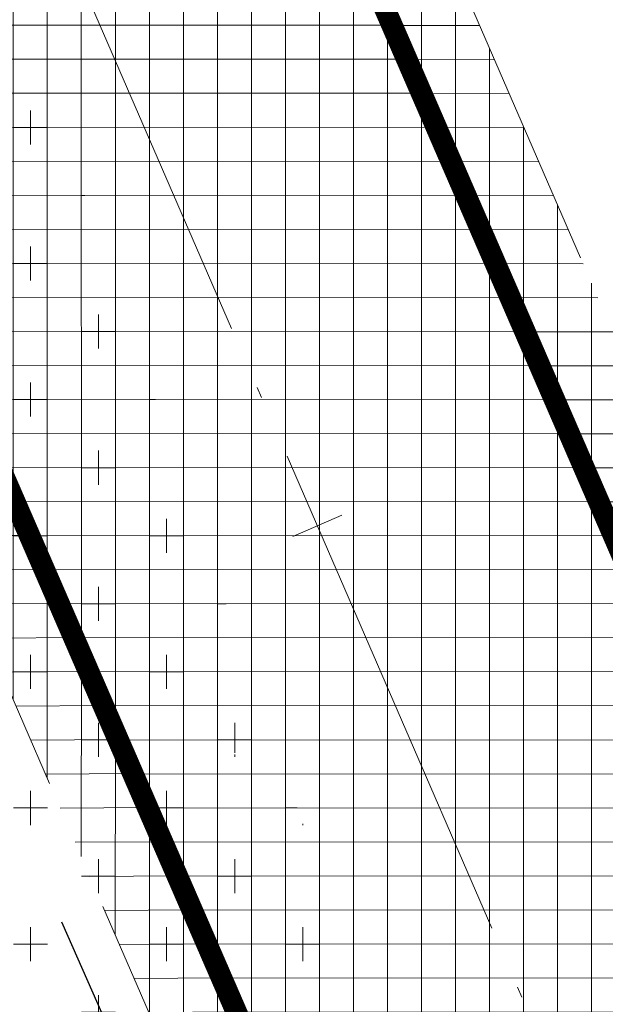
# Model space of a CAD drawing. Header units: metres. Extents: x 6467369 to 7543668, y 5829073 to 6004987.
# Tile 13 of 256: x 7543467.95 to 7543473.42, y 5829326.74 to 5829335.93. Entities that reach past the tile are written whole.
import ezdxf

# ---------------------------------------------------------------- set-up
doc = ezdxf.new("R2010")
doc.units = ezdxf.units.M
for name, pattern in [('1', [0]), ('3', [1, 0.5, -0.5]), ('ACAD_ISO04W100', [30, 24, -3, 0, -3]), ('HIDDEN', [0.375, 0.25, -0.125])]:
    doc.linetypes.add(name, pattern=pattern)
doc.layers.get('0').update_dxf_attribs({"lineweight": 0})
for name, color, linetype, lineweight in [('_D-krawędź pobocza', 253, 'HIDDEN', 15), ('_D-krawężnik wyniesiony BET', 7, 'Continuous', 30), ('_D-kreskowanie jezdni', 254, 'Continuous', 13), ('_D-kreskowanie pobocze', 32, '1', 13), ('_D-kreskowanie zakrzaczenia', 240, 'Continuous', 9), ('_D-kreskowanie zjazd MB', 4, '1', 13), ('_T-trasa kanał technologiczny', 30, '3', 30), ('C-DROGI-SYTUACJA-ETYKIETY', 7, 'Continuous', 0), ('C-ROAD', 7, 'Continuous', 0)]:
    doc.layers.add(name, color=color, linetype=linetype, lineweight=lineweight)
pattern_1 = [(0, (0, 0), (0, 0.3175), []), (90, (0, 0), (-0.3175, 1.944126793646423e-17), [])]
pattern_2 = [(0, (0, 0), (0.635, 0.635), [0.3175, -0.9525000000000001]), (90, (0.15875, -0.15875), (-0.635, 0.635), [0.3175, -0.9525000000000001])]

# ---------------------------------------------------------------- blocks, each defined once
blk = doc.blocks.new('AeccTickLine')
blk.add_line((0, -0.5), (0, 0.5))

msp = doc.modelspace()

# ---------------------------------------------------------------- hatches: boundary and pattern name
at = {"layer": '_D-kreskowanie jezdni', "ltscale": 0.01, "transparency": 33554610}
h = msp.add_hatch(dxfattribs=at)
h.set_pattern_fill('ANSI37', color=256, scale=0.1, angle=45)
h.set_pattern_definition([(90, (0, 0), (-0.3175000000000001, 0), []), (180, (0, 0), (-5.551115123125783e-17, -0.3175), [])])
h.paths.add_polyline_path([(7543409.745953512, 5829462.258406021), (7543409.598435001, 5829462.545231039), (7543409.450966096, 5829462.831984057), (7543409.303556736, 5829463.118670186), (7543409.156216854, 5829463.405294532), (7543409.008956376, 5829463.691862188), (7543408.861785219, 5829463.978378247), (7543408.714713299, 5829464.264847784), (7543408.567750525, 5829464.551275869), (7543408.420906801, 5829464.837667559), (7543408.27419203, 5829465.124027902), (7543408.127616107, 5829465.410361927), (7543407.981188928, 5829465.696674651), (7543407.834920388, 5829465.982971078), (7543407.613271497, 5829466.417295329), (7543407.322111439, 5829466.989247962), (7543407.031696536, 5829467.561355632), (7543406.742125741, 5829468.13361888), (7543406.453492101, 5829468.706049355), (7543406.165881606, 5829469.278672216), (7543405.879380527, 5829469.851511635), (7543405.594071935, 5829470.424597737), (7543405.382212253, 5829470.852267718), (7543405.380675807, 5829470.855377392, -0.01973386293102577), (7543395.809390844, 5829492.289613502), (7543395.632383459, 5829492.732808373), (7543395.396215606, 5829493.327661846), (7543395.161067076, 5829493.923258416), (7543394.92686042, 5829494.519555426), (7543394.69351772, 5829495.116510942), (7543394.460964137, 5829495.714074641), (7543394.229125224, 5829496.312194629), (7543393.997930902, 5829496.910807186), (7543393.822919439, 5829497.365403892), (7543393.707589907, 5829497.665409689), (7543393.592364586, 5829497.965548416), (7543393.477233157, 5829498.265816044), (7543393.362185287, 5829498.566208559), (7543393.247210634, 5829498.86672195), (7543393.132298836, 5829499.167352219), (7543393.017439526, 5829499.468095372), (7543392.90262232, 5829499.76894742), (7543392.787836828, 5829500.06990438), (7543392.673072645, 5829500.370962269), (7543392.558319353, 5829500.67211711), (7543392.443566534, 5829500.973364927), (7543392.328803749, 5829501.27470174), (7543392.214020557, 5829501.576123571), (7543388.522689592, 5829511.269764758), (7543383.791993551, 5829509.642775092), (7543387.541343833, 5829499.796771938), (7543387.656157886, 5829499.495269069), (7543387.771013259, 5829499.193689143), (7543387.885920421, 5829498.892036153), (7543388.00088985, 5829498.590314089), (7543388.115932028, 5829498.288526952), (7543388.231057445, 5829497.98667875), (7543388.346276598, 5829497.684773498), (7543388.46159999, 5829497.382815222), (7543388.577038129, 5829497.080807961), (7543388.692601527, 5829496.778755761), (7543388.808300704, 5829496.476662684), (7543388.92414618, 5829496.174532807), (7543389.040148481, 5829495.872370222), (7543389.156318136, 5829495.570179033), (7543389.272665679, 5829495.267963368), (7543389.389201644, 5829494.965727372), (7543389.505936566, 5829494.663475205), (7543389.622880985, 5829494.361211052), (7543389.740045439, 5829494.05893912), (7543389.857440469, 5829493.756663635), (7543389.975076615, 5829493.454388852), (7543390.092964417, 5829493.15211905), (7543390.211114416, 5829492.849858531), (7543390.329537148, 5829492.547611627), (7543390.44824315, 5829492.245382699), (7543390.567242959, 5829491.943176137), (7543390.686547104, 5829491.64099636), (7543390.806166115, 5829491.338847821), (7543390.926110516, 5829491.036735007), (7543391.044985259, 5829490.738192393, 0.02000586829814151), (7543400.899151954, 5829468.63818458), (7543400.900687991, 5829468.635075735), (7543401.045016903, 5829468.34372653), (7543401.189600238, 5829468.052600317), (7543401.334427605, 5829467.761692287), (7543401.479488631, 5829467.470997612), (7543401.62477297, 5829467.18051143), (7543401.770270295, 5829466.890228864), (7543401.915970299, 5829466.600145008), (7543402.061862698, 5829466.310254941), (7543402.207937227, 5829466.020553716), (7543402.35418364, 5829465.73103637), (7543402.500591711, 5829465.44169792), (7543402.647151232, 5829465.152533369), (7543402.793852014, 5829464.863537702), (7543402.940683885, 5829464.574705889), (7543403.087636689, 5829464.286032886), (7543403.234700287, 5829463.997513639), (7543403.381864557, 5829463.709143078), (7543403.529119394, 5829463.420916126), (7543403.676454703, 5829463.132827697), (7543403.823860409, 5829462.844872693), (7543403.971326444, 5829462.55704601), (7543404.118842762, 5829462.269342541), (7543404.266399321, 5829461.981757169), (7543404.413986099, 5829461.694284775), (7543404.561593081, 5829461.406920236), (7543404.709210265, 5829461.119658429), (7543404.856827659, 5829460.832494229), (7543405.004435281, 5829460.545422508), (7543405.152023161, 5829460.258438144), (7543405.299581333, 5829459.971536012), (7543443.377905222, 5829385.935670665), (7543443.49591691, 5829385.706216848), (7543443.613882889, 5829385.476833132), (7543443.731795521, 5829385.247515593), (7543443.849647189, 5829385.018260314), (7543443.967430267, 5829384.789063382), (7543444.085137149, 5829384.55992089), (7543444.202760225, 5829384.330828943), (7543444.320291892, 5829384.101783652), (7543444.437724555, 5829383.872781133), (7543444.555050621, 5829383.643817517), (7543444.672262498, 5829383.414888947), (7543444.789352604, 5829383.185991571), (7543444.906313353, 5829382.957121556), (7543445.02313717, 5829382.728275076), (7543445.200018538, 5829382.381382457), (7543445.432538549, 5829381.924208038), (7543445.664418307, 5829381.466974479), (7543445.895585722, 5829381.009674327), (7543446.125972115, 5829380.552293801), (7543446.355510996, 5829380.09481519), (7543446.584138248, 5829379.637216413), (7543446.811788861, 5829379.179477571), (7543446.868745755, 5829379.064387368, -0.007950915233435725), (7543450.250869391, 5829371.957176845), (7543454.925274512, 5829373.75727092, 0.008251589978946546), (7543451.348885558, 5829381.284375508), (7543451.347654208, 5829381.286863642), (7543451.231868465, 5829381.520239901), (7543451.115894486, 5829381.753429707), (7543450.999740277, 5829381.986436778), (7543450.883413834, 5829382.219264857), (7543450.76692313, 5829382.4519177), (7543450.650276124, 5829382.684399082), (7543450.533480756, 5829382.916712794), (7543450.416544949, 5829383.148862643), (7543450.29947661, 5829383.380852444), (7543450.182283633, 5829383.612686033), (7543450.06497389, 5829383.844367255), (7543449.947555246, 5829384.075899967), (7543449.830035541, 5829384.307288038), (7543449.712422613, 5829384.538535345), (7543449.594724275, 5829384.769645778), (7543449.476948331, 5829385.000623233), (7543449.359102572, 5829385.231471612), (7543449.241194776, 5829385.462194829), (7543449.123232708, 5829385.692796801), (7543449.00522412, 5829385.923281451), (7543448.887176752, 5829386.153652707), (7543448.769098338, 5829386.3839145), (7543448.650996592, 5829386.614070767), (7543448.532879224, 5829386.84412544), (7543448.414753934, 5829387.074082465), (7543448.296628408, 5829387.303945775), (7543448.178510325, 5829387.533719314), (7543448.060407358, 5829387.763407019), (7543447.942327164, 5829387.993012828), (7543447.824277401, 5829388.222540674)])
h.paths.add_polyline_path([(7543458.309081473, 5829366.087622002), (7543458.206268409, 5829366.324367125), (7543458.1034143, 5829366.56118518), (7543458.00051125, 5829366.798072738), (7543457.897551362, 5829367.035026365), (7543457.794526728, 5829367.272042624), (7543457.691429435, 5829367.509118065), (7543457.588251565, 5829367.746249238), (7543457.484985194, 5829367.98343268), (7543457.38162239, 5829368.220664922), (7543457.278155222, 5829368.457942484), (7543457.174575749, 5829368.695261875), (7543457.070876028, 5829368.932619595), (7543456.967048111, 5829369.170012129), (7543456.863084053, 5829369.407435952), (7543456.758975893, 5829369.644887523), (7543456.654715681, 5829369.882363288), (7543456.550295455, 5829370.119859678), (7543456.445707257, 5829370.357373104), (7543456.340943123, 5829370.594899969), (7543456.235995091, 5829370.832436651), (7543456.130855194, 5829371.069979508), (7543456.025515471, 5829371.307524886), (7543455.919967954, 5829371.545069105), (7543455.814204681, 5829371.782608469), (7543455.708217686, 5829372.020139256), (7543455.601999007, 5829372.257657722), (7543455.495540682, 5829372.495160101), (7543455.388834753, 5829372.732642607), (7543455.281873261, 5829372.970101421), (7543455.175899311, 5829373.204762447, 0.0006006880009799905), (7543454.925274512, 5829373.75727092), (7543450.250869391, 5829371.957176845, -0.0006403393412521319), (7543450.51339584, 5829371.380154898), (7543450.670621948, 5829371.032929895), (7543450.880581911, 5829370.566810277), (7543451.089814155, 5829370.100025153), (7543451.298376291, 5829369.63260994), (7543451.506325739, 5829369.164600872), (7543451.713718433, 5829368.696037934), (7543451.920607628, 5829368.226967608), (7543452.127044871, 5829367.757440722), (7543452.28339967, 5829367.400824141), (7543452.386462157, 5829367.165459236), (7543452.489456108, 5829366.929973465), (7543452.592389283, 5829366.694370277), (7543452.695269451, 5829366.458653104), (7543452.798104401, 5829366.22282538), (7543452.900901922, 5829365.98689053), (7543453.003669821, 5829365.750851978), (7543453.106415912, 5829365.514713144), (7543453.209148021, 5829365.278477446), (7543453.311873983, 5829365.042148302), (7543453.414601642, 5829364.805729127), (7543453.517338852, 5829364.569223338), (7543453.620093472, 5829364.33263435), (7543453.722873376, 5829364.095965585), (7543482.827848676, 5829297.07563406), (7543482.964939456, 5829296.759961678), (7543483.102103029, 5829296.444169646), (7543483.239356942, 5829296.128265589), (7543483.37671876, 5829295.812257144), (7543483.514206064, 5829295.496151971), (7543483.651836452, 5829295.179957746), (7543483.789627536, 5829294.863682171), (7543483.927596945, 5829294.547332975), (7543484.065762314, 5829294.230917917), (7543484.204141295, 5829293.914444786), (7543484.342751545, 5829293.59792141), (7543484.481610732, 5829293.281355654), (7543484.620736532, 5829292.964755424), (7543484.760146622, 5829292.648128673), (7543484.899858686, 5829292.331483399), (7543485.039890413, 5829292.01482765), (7543485.180259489, 5829291.69816953), (7543485.320983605, 5829291.381517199), (7543485.462080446, 5829291.064878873), (7543485.603567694, 5829290.748262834), (7543485.745463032, 5829290.431677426), (7543485.887784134, 5829290.115131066), (7543486.030548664, 5829289.798632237), (7543486.173774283, 5829289.482189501), (7543486.317478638, 5829289.165811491), (7543486.461679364, 5829288.849506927), (7543486.606394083, 5829288.533284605), (7543486.751640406, 5829288.217153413), (7543486.897435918, 5829287.901122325), (7543487.042095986, 5829287.588874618, 0.02273060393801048), (7543495.541139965, 5829271.266797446), (7543495.54299273, 5829271.263596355), (7543495.717909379, 5829270.962543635), (7543495.893240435, 5829270.661892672), (7543496.068968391, 5829270.361634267), (7543496.245075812, 5829270.061759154), (7543496.421545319, 5829269.762258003), (7543496.598359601, 5829269.463121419), (7543496.775501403, 5829269.164339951), (7543496.952953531, 5829268.865904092), (7543497.130698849, 5829268.567804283), (7543497.308720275, 5829268.270030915), (7543497.487000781, 5829267.972574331), (7543497.665523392, 5829267.675424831), (7543497.844271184, 5829267.378572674), (7543498.023227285, 5829267.082008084), (7543498.202374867, 5829266.785721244), (7543498.38169715, 5829266.489702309), (7543498.561177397, 5829266.193941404), (7543498.740798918, 5829265.898428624), (7543498.920545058, 5829265.603154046), (7543499.100399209, 5829265.308107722), (7543499.280344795, 5829265.013279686), (7543499.46036528, 5829264.718659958), (7543499.640444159, 5829264.424238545), (7543499.820564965, 5829264.130005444), (7543500.000711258, 5829263.835950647), (7543500.18086663, 5829263.542064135), (7543500.3610147, 5829263.248335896), (7543500.541139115, 5829262.954755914), (7543500.721223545, 5829262.66131418), (7543500.901251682, 5829262.368000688), (7543536.326194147, 5829204.652589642), (7543539.961566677, 5829208.287962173), (7543505.162580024, 5829264.983546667), (7543504.982624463, 5829265.276741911), (7543504.802757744, 5829265.569828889), (7543504.622996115, 5829265.862817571), (7543504.443355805, 5829266.155717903), (7543504.263853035, 5829266.44853982), (7543504.084504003, 5829266.741293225), (7543503.905324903, 5829267.033988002), (7543503.726331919, 5829267.326634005), (7543503.453479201, 5829267.773182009), (7543503.097623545, 5829268.356954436), (7543502.742559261, 5829268.941105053), (7543502.388509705, 5829269.52555757), (7543502.035656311, 5829270.110303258), (7543501.684158, 5829270.695369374), (7543501.334163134, 5829271.280799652), (7543500.98581472, 5829271.866645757), (7543500.639250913, 5829272.452966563), (7543500.294607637, 5829273.039823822), (7543499.952020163, 5829273.627279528), (7543499.866452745, 5829273.775117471, -0.02229541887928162), (7543491.722217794, 5829289.382629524), (7543491.508339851, 5829289.8422757), (7543491.223463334, 5829290.45978346), (7543490.940255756, 5829291.078632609), (7543490.65858889, 5829291.698747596), (7543490.378334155, 5829292.320052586), (7543490.099364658, 5829292.942466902), (7543489.821554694, 5829293.565906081), (7543489.544784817, 5829294.190270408), (7543489.268941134, 5829294.815446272), (7543488.993926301, 5829295.441281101), (7543488.719675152, 5829296.067547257), (7543488.510260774, 5829296.547131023), (7543488.373123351, 5829296.86157259), (7543488.236052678, 5829297.176194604), (7543488.099031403, 5829297.490989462), (7543487.962042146, 5829297.805949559), (7543487.825067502, 5829298.121067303), (7543487.688090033, 5829298.4363351), (7543487.551092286, 5829298.751745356), (7543487.414056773, 5829299.067290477)])
at = {"layer": '_D-kreskowanie pobocze', "ltscale": 0.01, "transparency": 33554623}
h = msp.add_hatch(dxfattribs=at)
h.set_pattern_fill('NET', color=256, scale=0.1)
h.set_pattern_definition(pattern_1)
h.paths.add_polyline_path([(7543492.402208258, 5829289.699035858), (7543492.259095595, 5829290.006600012), (7543492.116690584, 5829290.313980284), (7543491.974704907, 5829290.62175313), (7543491.833122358, 5829290.929910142), (7543491.691926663, 5829291.238442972), (7543491.551101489, 5829291.547343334), (7543491.410630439, 5829291.85660301), (7543491.270497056, 5829292.166213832), (7543491.130684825, 5829292.476167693), (7543490.991177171, 5829292.786456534), (7543490.851957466, 5829293.097072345), (7543490.713009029, 5829293.408007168), (7543490.574467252, 5829293.718910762), (7543490.436002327, 5829294.030478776), (7543490.297758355, 5829294.342342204), (7543490.159718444, 5829294.654493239), (7543490.021865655, 5829294.966924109), (7543489.884183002, 5829295.279627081), (7543489.746653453, 5829295.592594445), (7543489.609259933, 5829295.905818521), (7543489.471985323, 5829296.21929164), (7543489.334812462, 5829296.533006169), (7543489.197724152, 5829296.846954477), (7543489.060703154, 5829297.161128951), (7543488.92373219, 5829297.475521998), (7543488.786793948, 5829297.790126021), (7543488.649871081, 5829298.104933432), (7543488.512946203, 5829298.419936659), (7543488.376001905, 5829298.7351281), (7543488.239020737, 5829299.050500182), (7543488.101987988, 5829299.36603894), (7543458.997011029, 5829366.386374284), (7543458.894188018, 5829366.62314231), (7543458.791314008, 5829366.860006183), (7543458.688381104, 5829367.096962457), (7543458.585381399, 5829367.334007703), (7543458.482306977, 5829367.571138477), (7543458.379149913, 5829367.808351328), (7543458.275902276, 5829368.045642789), (7543458.172556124, 5829368.283009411), (7543458.06910351, 5829368.520447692), (7543457.96553648, 5829368.75795416), (7543457.861847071, 5829368.995525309), (7543457.758027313, 5829369.233157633), (7543457.654069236, 5829369.470847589), (7543457.549964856, 5829369.70859166), (7543457.445706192, 5829369.946386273), (7543457.341285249, 5829370.184227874), (7543457.236694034, 5829370.422112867), (7543457.13192455, 5829370.660037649), (7543457.026968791, 5829370.897998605), (7543456.921818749, 5829371.135992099), (7543456.816466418, 5829371.374014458), (7543456.710903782, 5829371.612062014), (7543456.605122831, 5829371.850131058), (7543456.499115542, 5829372.088217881), (7543456.3928739, 5829372.326318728), (7543456.286389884, 5829372.564429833), (7543456.179655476, 5829372.802547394), (7543456.072662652, 5829373.040667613), (7543455.965403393, 5829373.278786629), (7543455.857869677, 5829373.516900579), (7543455.750215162, 5829373.754649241, 0.0002955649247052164), (7543455.626406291, 5829374.027273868), (7543454.925274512, 5829373.75727092, -0.0003396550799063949), (7543455.067151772, 5829373.444932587), (7543455.174648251, 5829373.207532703), (7543455.281873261, 5829372.970101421), (7543455.388834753, 5829372.732642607), (7543455.495540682, 5829372.495160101), (7543455.601999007, 5829372.257657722), (7543455.708217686, 5829372.020139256), (7543455.814204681, 5829371.782608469), (7543455.919967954, 5829371.545069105), (7543456.025515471, 5829371.307524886), (7543456.130855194, 5829371.069979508), (7543456.235995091, 5829370.832436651), (7543456.340943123, 5829370.594899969), (7543456.445707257, 5829370.357373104), (7543456.550295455, 5829370.119859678), (7543456.654715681, 5829369.882363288), (7543456.758975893, 5829369.644887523), (7543456.863084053, 5829369.407435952), (7543456.967048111, 5829369.170012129), (7543457.070876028, 5829368.932619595), (7543457.174575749, 5829368.695261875), (7543457.278155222, 5829368.457942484), (7543457.38162239, 5829368.220664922), (7543457.484985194, 5829367.98343268), (7543457.588251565, 5829367.746249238), (7543457.691429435, 5829367.509118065), (7543457.794526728, 5829367.272042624), (7543457.897551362, 5829367.035026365), (7543458.00051125, 5829366.798072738), (7543458.1034143, 5829366.56118518), (7543458.206268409, 5829366.324367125), (7543458.309081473, 5829366.087622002), (7543487.414056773, 5829299.067290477), (7543487.551092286, 5829298.751745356), (7543487.688090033, 5829298.4363351), (7543487.825067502, 5829298.121067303), (7543487.962042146, 5829297.805949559), (7543488.099031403, 5829297.490989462), (7543488.236052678, 5829297.176194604), (7543488.373123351, 5829296.86157259), (7543488.510260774, 5829296.547131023), (7543488.647482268, 5829296.232877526), (7543488.784805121, 5829295.918819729), (7543488.922246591, 5829295.604965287), (7543489.059823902, 5829295.291321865), (7543489.197554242, 5829294.977897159), (7543489.335454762, 5829294.664698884), (7543489.473542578, 5829294.351734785), (7543489.611834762, 5829294.039012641), (7543489.750348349, 5829293.726540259), (7543489.889100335, 5829293.41432549), (7543490.028107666, 5829293.102376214), (7543490.16738725, 5829292.790700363), (7543490.306955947, 5829292.479305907), (7543490.446830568, 5829292.168200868), (7543490.587027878, 5829291.857393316), (7543490.727564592, 5829291.546891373), (7543490.868457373, 5829291.236703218), (7543491.009722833, 5829290.926837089), (7543491.151377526, 5829290.617301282), (7543491.293437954, 5829290.308104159), (7543491.435920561, 5829289.999254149), (7543491.578841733, 5829289.690759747), (7543491.722217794, 5829289.382629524, 0.02186969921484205), (7543499.698060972, 5829274.066054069), (7543499.868306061, 5829273.771915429), (7543500.039110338, 5829273.477940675), (7543500.210457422, 5829273.184121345), (7543500.382330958, 5829272.890448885), (7543500.554714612, 5829272.596914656), (7543500.727592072, 5829272.303509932), (7543500.900947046, 5829272.010225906), (7543501.074763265, 5829271.717053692), (7543501.24902447, 5829271.423984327), (7543501.423714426, 5829271.131008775), (7543501.598816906, 5829270.838117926), (7543501.774315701, 5829270.545302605), (7543501.950194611, 5829270.252553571), (7543502.126437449, 5829269.959861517), (7543502.303028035, 5829269.667217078), (7543502.479950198, 5829269.37461083), (7543502.657187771, 5829269.082033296), (7543502.834724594, 5829268.789474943), (7543503.012544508, 5829268.496926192), (7543503.190631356, 5829268.204377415), (7543503.36896898, 5829267.911818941), (7543503.547541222, 5829267.619241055), (7543503.726331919, 5829267.326634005), (7543503.905324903, 5829267.033988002), (7543504.084504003, 5829266.741293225), (7543504.263853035, 5829266.44853982), (7543504.443355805, 5829266.155717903), (7543504.622996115, 5829265.862817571), (7543504.802757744, 5829265.569828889), (7543504.982624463, 5829265.276741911), (7543505.162580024, 5829264.983546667), (7543539.961566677, 5829208.287962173), (7543540.506872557, 5829208.833268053), (7543505.801782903, 5829265.375872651), (7543505.621849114, 5829265.669032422), (7543505.442025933, 5829265.962048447), (7543505.262329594, 5829266.254930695), (7543505.082776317, 5829266.547689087), (7543504.903382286, 5829266.840333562), (7543504.724163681, 5829267.132873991), (7543504.545136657, 5829267.42532024), (7543504.366317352, 5829267.717682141), (7543504.187721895, 5829268.009969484), (7543504.009366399, 5829268.302192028), (7543503.831266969, 5829268.594359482), (7543503.653439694, 5829268.886481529), (7543503.475900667, 5829269.17856779), (7543503.298665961, 5829269.470627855), (7543503.121751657, 5829269.762671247), (7543502.945173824, 5829270.054707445), (7543502.768948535, 5829270.346745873), (7543502.593091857, 5829270.638795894), (7543502.417416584, 5829270.931205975), (7543502.242335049, 5829271.223325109), (7543502.067670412, 5829271.515483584), (7543501.893438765, 5829271.8076905), (7543501.719656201, 5829272.099954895), (7543501.546338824, 5829272.392285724), (7543501.373502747, 5829272.68469187), (7543501.201164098, 5829272.977182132), (7543501.029339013, 5829273.269765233), (7543500.858043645, 5829273.562449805), (7543500.687294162, 5829273.855244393), (7543500.517106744, 5829274.148157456), (7543500.34749391, 5829274.441203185, -0.02186969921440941)])
h.paths.add_polyline_path([(7543487.190744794, 5829287.26939682), (7543487.043798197, 5829287.585200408), (7543486.897435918, 5829287.901122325), (7543486.751640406, 5829288.217153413), (7543486.606394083, 5829288.533284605), (7543486.461679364, 5829288.849506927), (7543486.317478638, 5829289.165811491), (7543486.173774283, 5829289.482189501), (7543486.030548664, 5829289.798632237), (7543485.887784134, 5829290.115131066), (7543485.745463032, 5829290.431677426), (7543485.603567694, 5829290.748262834), (7543485.462080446, 5829291.064878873), (7543485.320983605, 5829291.381517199), (7543485.180259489, 5829291.69816953), (7543485.039890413, 5829292.01482765), (7543484.899858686, 5829292.331483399), (7543484.760146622, 5829292.648128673), (7543484.620736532, 5829292.964755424), (7543484.481610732, 5829293.281355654), (7543484.342751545, 5829293.59792141), (7543484.204141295, 5829293.914444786), (7543484.065762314, 5829294.230917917), (7543483.927596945, 5829294.547332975), (7543483.789627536, 5829294.863682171), (7543483.651836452, 5829295.179957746), (7543483.514206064, 5829295.496151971), (7543483.37671876, 5829295.812257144), (7543483.239356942, 5829296.128265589), (7543483.102103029, 5829296.444169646), (7543482.964939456, 5829296.759961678), (7543482.827848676, 5829297.07563406), (7543453.722873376, 5829364.095965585), (7543453.620093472, 5829364.33263435), (7543453.517338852, 5829364.569223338), (7543453.414601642, 5829364.805729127), (7543453.311873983, 5829365.042148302), (7543453.209148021, 5829365.278477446), (7543453.106415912, 5829365.514713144), (7543453.003669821, 5829365.750851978), (7543452.900901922, 5829365.98689053), (7543452.798104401, 5829366.22282538), (7543452.695269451, 5829366.458653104), (7543452.592389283, 5829366.694370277), (7543452.489456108, 5829366.929973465), (7543452.386462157, 5829367.165459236), (7543452.28339967, 5829367.400824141), (7543452.180260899, 5829367.636064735), (7543452.077038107, 5829367.871177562), (7543451.973723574, 5829368.106159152), (7543451.870309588, 5829368.341006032), (7543451.766788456, 5829368.57571472), (7543451.663152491, 5829368.81028172), (7543451.559394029, 5829369.044703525), (7543451.455505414, 5829369.278976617), (7543451.351479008, 5829369.513097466), (7543451.247307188, 5829369.747062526), (7543451.142982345, 5829369.980868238), (7543451.038496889, 5829370.214511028), (7543450.933843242, 5829370.447987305), (7543450.829013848, 5829370.681293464), (7543450.724001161, 5829370.914425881), (7543450.618797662, 5829371.147380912), (7543450.51339584, 5829371.380154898, 0.0006403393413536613), (7543450.250869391, 5829371.957176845), (7543449.549679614, 5829371.687151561, -0.0006861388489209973), (7543449.830174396, 5829371.070787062), (7543449.935267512, 5829370.838695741), (7543450.040173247, 5829370.606400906), (7543450.144899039, 5829370.373906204), (7543450.249452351, 5829370.141215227), (7543450.35384066, 5829369.908331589), (7543450.458071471, 5829369.675258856), (7543450.562152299, 5829369.4420006), (7543450.666090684, 5829369.208560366), (7543450.769894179, 5829368.974941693), (7543450.873570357, 5829368.741148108), (7543450.977126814, 5829368.507183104), (7543451.080571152, 5829368.273050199), (7543451.183910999, 5829368.038752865), (7543451.287153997, 5829367.804294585), (7543451.390307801, 5829367.56967883), (7543451.493380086, 5829367.334909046), (7543451.596378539, 5829367.099988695), (7543451.699310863, 5829366.864921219), (7543451.802184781, 5829366.629710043), (7543451.905008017, 5829366.394358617), (7543452.007788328, 5829366.158870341), (7543452.110533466, 5829365.923248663), (7543452.213251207, 5829365.687496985), (7543452.315949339, 5829365.451618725), (7543452.418635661, 5829365.215617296), (7543452.521317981, 5829364.979496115), (7543452.624004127, 5829364.743258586), (7543452.726701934, 5829364.506908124), (7543452.829419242, 5829364.270448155), (7543452.932163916, 5829364.033882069), (7543453.034942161, 5829363.797217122), (7543482.139920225, 5829296.776879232), (7543482.277027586, 5829296.461168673), (7543482.414224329, 5829296.145300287), (7543482.551528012, 5829295.829281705), (7543482.68895622, 5829295.513120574), (7543482.826526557, 5829295.196824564), (7543482.964256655, 5829294.880401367), (7543483.102164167, 5829294.563858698), (7543483.240266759, 5829294.247204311), (7543483.378582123, 5829293.93044598), (7543483.517127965, 5829293.613591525), (7543483.655922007, 5829293.296648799), (7543483.794981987, 5829292.979625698), (7543483.934325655, 5829292.662530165), (7543484.073970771, 5829292.345370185), (7543484.213935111, 5829292.028153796), (7543484.354236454, 5829291.71088909), (7543484.494892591, 5829291.393584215), (7543484.635921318, 5829291.076247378), (7543484.777179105, 5829290.759247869), (7543484.9189975, 5829290.441890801), (7543485.061241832, 5829290.124526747), (7543485.203929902, 5829289.807164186), (7543485.347079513, 5829289.489811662), (7543485.490708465, 5829289.172477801), (7543485.634834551, 5829288.855171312), (7543485.779475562, 5829288.53790098), (7543485.924649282, 5829288.220675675), (7543486.070373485, 5829287.90350437), (7543486.216665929, 5829287.586396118), (7543486.363544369, 5829287.269360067), (7543486.511023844, 5829286.952411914, 0.02186969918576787), (7543494.719394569, 5829271.189358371), (7543494.894192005, 5829270.887354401), (7543495.069725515, 5829270.585239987), (7543495.245654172, 5829270.283564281), (7543495.421960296, 5829269.982317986), (7543495.598626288, 5829269.68149174), (7543495.775634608, 5829269.381076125), (7543495.95296779, 5829269.081061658), (7543496.130608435, 5829268.781438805), (7543496.308539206, 5829268.482197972), (7543496.486742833, 5829268.183329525), (7543496.665202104, 5829267.88482378), (7543496.843899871, 5829267.586671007), (7543497.02301228, 5829267.288540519), (7543497.202125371, 5829266.991082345), (7543497.381425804, 5829266.693947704), (7543497.560896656, 5829266.39712672), (7543497.740521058, 5829266.100609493), (7543497.920282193, 5829265.804386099), (7543498.100163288, 5829265.508446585), (7543498.280147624, 5829265.212780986), (7543498.460218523, 5829264.917379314), (7543498.64035935, 5829264.622231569), (7543498.820553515, 5829264.327327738), (7543499.000784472, 5829264.032657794), (7543499.181035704, 5829263.738211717), (7543499.361290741, 5829263.443979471), (7543499.541533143, 5829263.149951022), (7543499.721746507, 5829262.856116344), (7543499.901914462, 5829262.562465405), (7543500.082020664, 5829262.268988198), (7543500.262052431, 5829261.975668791), (7543535.780888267, 5829204.107283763), (7543536.326194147, 5829204.652589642), (7543500.901251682, 5829262.368000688), (7543500.721223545, 5829262.66131418), (7543500.541139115, 5829262.954755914), (7543500.3610147, 5829263.248335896), (7543500.18086663, 5829263.542064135), (7543500.000711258, 5829263.835950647), (7543499.820564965, 5829264.130005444), (7543499.640444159, 5829264.424238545), (7543499.46036528, 5829264.718659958), (7543499.280344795, 5829265.013279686), (7543499.100399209, 5829265.308107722), (7543498.920545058, 5829265.603154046), (7543498.740798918, 5829265.898428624), (7543498.561177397, 5829266.193941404), (7543498.38169715, 5829266.489702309), (7543498.202374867, 5829266.785721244), (7543498.023227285, 5829267.082008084), (7543497.844271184, 5829267.378572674), (7543497.665523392, 5829267.675424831), (7543497.487000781, 5829267.972574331), (7543497.308720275, 5829268.270030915), (7543497.130698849, 5829268.567804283), (7543496.952953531, 5829268.865904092), (7543496.775501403, 5829269.164339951), (7543496.598359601, 5829269.463121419), (7543496.421545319, 5829269.762258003), (7543496.245075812, 5829270.061759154), (7543496.068968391, 5829270.361634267), (7543495.893240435, 5829270.661892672), (7543495.717909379, 5829270.962543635), (7543495.54299273, 5829271.263596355), (7543495.368508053, 5829271.565059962, -0.02186969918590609)])
at = {"layer": '_D-kreskowanie zakrzaczenia', "lineweight": 13, "ltscale": 0.01, "transparency": 33554610}
h = msp.add_hatch(dxfattribs=at)
h.set_pattern_fill('CROSS', color=256, scale=0.1)
h.set_pattern_definition(pattern_2)
h.paths.add_polyline_path([(7543457.63, 5829359.16), (7543454.158, 5829356.158), (7543468.793116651, 5829322.299418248), (7543471.220001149, 5829324.400000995), (7543468.557346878, 5829334.297478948), (7543465.034797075, 5829344.456188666)])
at = {"layer": '_D-kreskowanie zakrzaczenia', "ltscale": 0.01, "transparency": 33554610}
h = msp.add_hatch(dxfattribs=at)
h.set_pattern_fill('CROSS', color=256, scale=0.1)
h.set_pattern_definition(pattern_2)
h.paths.add_polyline_path([(7543472.610000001, 5829322.61), (7543468.557346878, 5829334.297478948), (7543471.219999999, 5829324.400005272), (7543485.54, 5829290.36), (7543486.127822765, 5829290.865429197), (7543481.22, 5829302.67)])
at = {"layer": '_D-kreskowanie zjazd MB', "ltscale": 0.01, "transparency": 33554623}
h = msp.add_hatch(dxfattribs=at)
h.set_pattern_fill('NET', color=256, scale=0.1)
h.set_pattern_definition(pattern_1)
h.paths.add_polyline_path([(7543607.890194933, 5829102.307134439), (7543606.114160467, 5829102.913716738), (7543609.116138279, 5829098.496677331), (7543609.706316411, 5829097.495972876), (7543609.734643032, 5829099.328863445)])
h.paths.add_polyline_path([(7543598.88609635, 5829104.943980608), (7543598.41019816, 5829102.880778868), (7543597.358725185, 5829102.22618034), (7543599.206249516, 5829099.253528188), (7543600.24228408, 5829099.898515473), (7543602.240566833, 5829099.375624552), (7543601.306752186, 5829101.076484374), (7543601.244312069, 5829101.187308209)])
h.paths.add_polyline_path([(7543400.239929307, 5829486.098307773), (7543400.036642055, 5829486.009607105), (7543398.073473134, 5829486.78958603, 0.005462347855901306), (7543400.672952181, 5829480.832010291), (7543401.43636068, 5829482.80168133), (7543401.71063289, 5829482.921354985)])
h.paths.add_polyline_path([(7543370.653668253, 5829564.087816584), (7543368.743778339, 5829565.067368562), (7543368.813099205, 5829564.829439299), (7543368.884702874, 5829564.584812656, 0.007592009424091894), (7543370.660324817, 5829558.856350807), (7543371.813068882, 5829560.781841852)])
h.paths.add_polyline_path([(7543341.948793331, 5829634.662205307), (7543341.082816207, 5829632.725692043), (7543339.915111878, 5829632.279635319), (7543341.164070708, 5829629.010063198), (7543342.331775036, 5829629.456119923), (7543344.268288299, 5829628.590142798)])
h.paths.add_polyline_path([(7543337.162949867, 5829664.779129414), (7543335.447696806, 5829665.730691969), (7543335.53898167, 5829665.486482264), (7543335.652881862, 5829665.182552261), (7543335.767068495, 5829664.878589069), (7543335.881525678, 5829664.57458692), (7543335.996237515, 5829664.270540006), (7543336.1111881, 5829663.966442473), (7543336.226361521, 5829663.66228844), (7543336.341741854, 5829663.35807198), (7543336.45731317, 5829663.05378714), (7543336.573059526, 5829662.749427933), (7543336.688964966, 5829662.444988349), (7543336.805013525, 5829662.140462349), (7543336.921189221, 5829661.835843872), (7543337.037476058, 5829661.531126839), (7543337.153858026, 5829661.22630515), (7543337.270319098, 5829660.921372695), (7543337.386843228, 5829660.616323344), (7543337.754498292, 5829659.653861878), (7543338.427254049, 5829661.515460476)])
h.paths.add_polyline_path([(7543320.419347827, 5829698.892872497), (7543319.348352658, 5829697.061760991), (7543317.257275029, 5829696.514068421), (7543318.155311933, 5829693.131219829), (7543320.235155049, 5829693.67596987), (7543322.066266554, 5829692.604974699)])
h.paths.add_polyline_path([(7543289.976127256, 5829840.216708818), (7543288.308818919, 5829841.223954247), (7543289.929596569, 5829835.03586248), (7543290.836677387, 5829836.82416891)])

# ---------------------------------------------------------------- linework, layer by layer
at = {"layer": '_D-krawędź pobocza', "ltscale": 10, "flags": 128}
for points in [[(7543597.358725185, 5829102.22618034), (7543596.960104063, 5829102.861481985), (7543597.749394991, 5829103.352858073), (7543598.085277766, 5829104.809039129), (7543537.06301867, 5829202.018397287), (7543500.262052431, 5829261.975668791), (7543500.082020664, 5829262.268988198), (7543499.901914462, 5829262.562465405), (7543499.721746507, 5829262.856116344), (7543499.541533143, 5829263.149951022), (7543499.361290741, 5829263.443979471), (7543499.181035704, 5829263.738211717), (7543499.000784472, 5829264.032657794), (7543498.820553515, 5829264.327327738), (7543498.64035935, 5829264.622231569), (7543498.460218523, 5829264.917379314), (7543498.280147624, 5829265.212780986), (7543498.100163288, 5829265.508446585), (7543497.920282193, 5829265.804386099), (7543497.740521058, 5829266.100609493), (7543497.560896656, 5829266.39712672), (7543497.381425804, 5829266.693947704), (7543497.202125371, 5829266.991082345), (7543497.02301228, 5829267.288540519), (7543496.843899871, 5829267.586671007), (7543496.665202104, 5829267.88482378), (7543496.486742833, 5829268.183329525), (7543496.308539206, 5829268.482197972), (7543496.130608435, 5829268.781438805), (7543495.95296779, 5829269.081061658), (7543495.775634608, 5829269.381076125), (7543495.598626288, 5829269.68149174), (7543495.421960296, 5829269.982317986), (7543495.245654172, 5829270.283564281), (7543495.069725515, 5829270.585239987), (7543494.894192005, 5829270.887354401), (7543494.719394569, 5829271.189358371, -0.02186969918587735), (7543486.511023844, 5829286.952411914), (7543486.363544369, 5829287.269360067), (7543486.216665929, 5829287.586396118), (7543486.070373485, 5829287.90350437), (7543485.924649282, 5829288.220675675), (7543485.779475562, 5829288.53790098), (7543485.634834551, 5829288.855171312), (7543485.490708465, 5829289.172477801), (7543485.347079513, 5829289.489811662), (7543485.203929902, 5829289.807164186), (7543485.061241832, 5829290.124526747), (7543484.9189975, 5829290.441890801), (7543484.777179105, 5829290.759247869), (7543484.635921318, 5829291.076247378), (7543484.494892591, 5829291.393584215), (7543484.354236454, 5829291.71088909), (7543484.213935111, 5829292.028153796), (7543484.073970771, 5829292.345370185), (7543483.934325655, 5829292.662530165), (7543483.794981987, 5829292.979625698), (7543483.655922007, 5829293.296648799), (7543483.517127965, 5829293.613591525), (7543483.378582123, 5829293.93044598), (7543483.240266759, 5829294.247204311), (7543483.102164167, 5829294.563858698), (7543482.964256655, 5829294.880401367), (7543482.826526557, 5829295.196824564), (7543482.68895622, 5829295.513120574), (7543482.551528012, 5829295.829281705), (7543482.414224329, 5829296.145300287), (7543482.277027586, 5829296.461168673), (7543482.139920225, 5829296.776879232), (7543453.034942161, 5829363.797217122), (7543452.932163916, 5829364.033882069), (7543452.829419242, 5829364.270448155), (7543452.726701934, 5829364.506908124), (7543452.624004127, 5829364.743258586), (7543452.521317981, 5829364.979496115), (7543452.418635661, 5829365.215617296), (7543452.315949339, 5829365.451618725), (7543452.213251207, 5829365.687496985), (7543452.110533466, 5829365.923248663), (7543452.007788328, 5829366.158870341), (7543451.905008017, 5829366.394358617), (7543451.802184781, 5829366.629710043), (7543451.699310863, 5829366.864921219), (7543451.596378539, 5829367.099988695), (7543451.493380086, 5829367.334909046), (7543451.390307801, 5829367.56967883), (7543451.287153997, 5829367.804294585), (7543451.183910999, 5829368.038752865), (7543451.080571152, 5829368.273050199), (7543450.977126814, 5829368.507183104), (7543450.873570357, 5829368.741148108), (7543450.769894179, 5829368.974941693), (7543450.666090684, 5829369.208560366), (7543450.562152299, 5829369.4420006), (7543450.458071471, 5829369.675258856), (7543450.35384066, 5829369.908331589), (7543450.249452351, 5829370.141215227), (7543450.144899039, 5829370.373906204), (7543450.040173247, 5829370.606400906), (7543449.935267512, 5829370.838695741), (7543449.830174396, 5829371.070787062, 0.008335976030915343), (7543446.308493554, 5829378.505543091), (7543446.19532618, 5829378.734215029), (7543446.082055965, 5829378.962520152), (7543445.968517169, 5829379.1908127), (7543445.854717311, 5829379.419096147), (7543445.740663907, 5829379.647374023), (7543445.626364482, 5829379.875649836), (7543445.511826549, 5829380.103927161), (7543445.397057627, 5829380.332209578), (7543445.282065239, 5829380.560500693), (7543445.166856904, 5829380.788804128), (7543445.051440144, 5829381.017123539), (7543444.935822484, 5829381.245462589), (7543444.820011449, 5829381.473824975), (7543444.70401457, 5829381.702214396), (7543444.587839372, 5829381.930634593), (7543444.471493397, 5829382.159089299), (7543444.354984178, 5829382.387582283), (7543444.23831926, 5829382.616117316), (7543444.121506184, 5829382.844698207), (7543444.004552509, 5829383.073328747), (7543443.887465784, 5829383.30201277), (7543443.770253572, 5829383.530754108), (7543443.65292344, 5829383.759556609), (7543443.535482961, 5829383.988424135), (7543443.417939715, 5829384.217360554), (7543443.300301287, 5829384.446369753), (7543443.182575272, 5829384.675455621), (7543443.064769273, 5829384.904622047), (7543442.946890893, 5829385.133872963), (7543442.828947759, 5829385.363212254), (7543442.71094749, 5829385.592643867), (7543404.632625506, 5829459.628505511), (7543404.48506535, 5829459.915411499), (7543404.337465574, 5829460.202418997), (7543404.189834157, 5829460.489536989), (7543404.042181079, 5829460.776770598), (7543403.894516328, 5829461.064124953), (7543403.746849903, 5829461.351605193), (7543403.599191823, 5829461.639216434), (7543403.451552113, 5829461.926963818), (7543403.303940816, 5829462.214852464), (7543403.156367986, 5829462.502887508), (7543403.008843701, 5829462.791074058), (7543402.861378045, 5829463.079417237), (7543402.713981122, 5829463.367922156), (7543402.566663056, 5829463.656593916), (7543402.419433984, 5829463.945437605), (7543402.272304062, 5829464.234458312), (7543402.125283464, 5829464.523661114), (7543401.978382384, 5829464.813051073), (7543401.831611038, 5829465.102633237), (7543401.684979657, 5829465.392412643), (7543401.538498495, 5829465.682394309), (7543401.392177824, 5829465.972583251), (7543401.246027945, 5829466.262984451), (7543401.100059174, 5829466.553602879), (7543400.954281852, 5829466.84444349), (7543400.808706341, 5829467.135511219), (7543400.663343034, 5829467.426810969), (7543400.518202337, 5829467.71834763), (7543400.373126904, 5829468.010463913), (7543400.228457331, 5829468.302500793), (7543400.084220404, 5829468.594427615, -0.01946782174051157), (7543390.470661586, 5829490.154087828), (7543390.349742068, 5829490.456848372), (7543390.229177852, 5829490.759633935), (7543390.109094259, 5829491.062097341), (7543389.989206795, 5829491.364923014), (7543389.869644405, 5829491.667755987), (7543389.750396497, 5829491.970591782), (7543389.631452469, 5829492.273425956), (7543389.512801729, 5829492.576254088), (7543389.394433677, 5829492.879071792), (7543389.276337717, 5829493.181874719), (7543389.158503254, 5829493.484658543), (7543389.040919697, 5829493.787418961), (7543388.923576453, 5829494.090151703), (7543388.806462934, 5829494.392852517), (7543388.689568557, 5829494.695517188), (7543388.57288274, 5829494.998141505), (7543388.456394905, 5829495.300721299), (7543388.340094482, 5829495.603252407), (7543388.223970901, 5829495.905730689), (7543388.108013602, 5829496.208152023), (7543387.992212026, 5829496.510512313), (7543387.876555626, 5829496.812807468), (7543387.761033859, 5829497.115033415), (7543387.645636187, 5829497.417186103), (7543387.530352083, 5829497.71926148), (7543387.415171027, 5829498.021255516), (7543387.300082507, 5829498.323164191), (7543387.18507602, 5829498.62498349), (7543387.070141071, 5829498.926709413), (7543386.955267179, 5829499.22833796), (7543386.840443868, 5829499.52986514), (7543369.862907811, 5829544.113822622), (7543369.771051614, 5829544.355047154), (7543369.679159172, 5829544.596397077), (7543369.587238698, 5829544.837881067), (7543369.495300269, 5829545.07950297), (7543369.403353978, 5829545.321266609), (7543369.311409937, 5829545.563175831), (7543369.219478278, 5829545.805234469), (7543369.127569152, 5829546.047446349), (7543369.035692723, 5829546.289815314), (7543368.943859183, 5829546.532345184), (7543368.852078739, 5829546.775039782), (7543368.760361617, 5829547.017902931), (7543368.668718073, 5829547.26093842), (7543368.577158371, 5829547.504150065), (7543368.485692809, 5829547.747541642), (7543368.394331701, 5829547.991116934), (7543368.303085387, 5829548.234879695), (7543368.211964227, 5829548.478833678), (7543368.120978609, 5829548.722982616), (7543368.030138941, 5829548.967330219), (7543367.939455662, 5829549.211880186), (7543367.848939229, 5829549.456636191), (7543367.758600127, 5829549.701601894), (7543367.668448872, 5829549.946780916), (7543367.578361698, 5829550.192543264), (7543367.4886128, 5829550.438174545), (7543367.39908349, 5829550.684029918), (7543367.309784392, 5829550.930112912), (7543367.220726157, 5829551.17642703), (7543367.131919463, 5829551.422975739), (7543367.04353843, 5829551.669307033, -0.0146148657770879), (7543363.367279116, 5829562.966005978), (7543363.293626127, 5829563.217633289), (7543363.220323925, 5829563.469227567), (7543363.147363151, 5829563.720780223), (7543363.074733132, 5829563.972287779), (7543363.002423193, 5829564.223746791), (7543362.930422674, 5829564.475153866), (7543362.858823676, 5829564.726145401), (7543362.787405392, 5829564.977453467), (7543362.716264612, 5829565.228699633), (7543362.645390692, 5829565.479880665), (7543362.574773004, 5829565.730993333), (7543362.504400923, 5829565.982034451), (7543362.434263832, 5829566.233000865), (7543362.364351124, 5829566.483889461), (7543362.294652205, 5829566.734697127), (7543362.225156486, 5829566.985420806), (7543362.155853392, 5829567.236057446), (7543362.086732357, 5829567.48660403), (7543362.017782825, 5829567.737057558), (7543361.948994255, 5829567.987415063), (7543361.880356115, 5829568.237673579), (7543361.811857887, 5829568.487830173), (7543361.743489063, 5829568.737881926), (7543361.675239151, 5829568.987825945), (7543361.607097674, 5829569.23765932), (7543361.539054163, 5829569.487379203), (7543361.471098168, 5829569.736982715), (7543361.403219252, 5829569.986467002), (7543361.335406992, 5829570.235829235), (7543361.267650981, 5829570.485066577), (7543361.199940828, 5829570.734176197), (7543355.355059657, 5829592.238426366), (7543355.287381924, 5829592.487418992), (7543355.219720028, 5829592.736326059), (7543355.15206798, 5829592.985142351), (7543355.084418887, 5829593.233865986), (7543355.016765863, 5829593.482495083), (7543354.949102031, 5829593.731027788), (7543354.881420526, 5829593.979462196), (7543354.813714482, 5829594.227796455), (7543354.74597705, 5829594.476028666), (7543354.678201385, 5829594.724156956), (7543354.61038065, 5829594.972179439), (7543354.542508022, 5829595.220094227), (7543354.474576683, 5829595.467899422), (7543354.406579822, 5829595.715593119), (7543354.338510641, 5829595.963173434), (7543354.270362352, 5829596.21063844), (7543354.202128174, 5829596.457986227), (7543354.133801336, 5829596.705214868), (7543354.065375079, 5829596.952322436), (7543353.996842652, 5829597.199306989), (7543353.928197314, 5829597.446166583), (7543353.859432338, 5829597.692899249), (7543353.790541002, 5829597.939503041), (7543353.721516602, 5829598.185975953), (7543353.652352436, 5829598.432316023), (7543353.58304182, 5829598.67852124), (7543353.513578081, 5829598.924589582), (7543353.443954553, 5829599.170519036), (7543353.374164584, 5829599.416307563), (7543353.304201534, 5829599.661953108), (7543353.234058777, 5829599.907453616, 0.01821006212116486), (7543346.536714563, 5829620.451191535), (7543346.448584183, 5829620.691148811), (7543346.360335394, 5829620.930811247), (7543346.271862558, 5829621.170487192), (7543346.183172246, 5829621.410178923), (7543346.094271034, 5829621.649888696), (7543346.005165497, 5829621.889618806), (7543345.915862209, 5829622.129371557), (7543345.82636775, 5829622.369149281), (7543345.736688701, 5829622.608954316), (7543345.646831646, 5829622.848789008), (7543345.556803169, 5829623.088655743), (7543345.46660986, 5829623.328556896), (7543345.376258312, 5829623.568494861), (7543345.285755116, 5829623.808472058), (7543345.195106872, 5829624.048490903), (7543345.104320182, 5829624.28855384), (7543345.01340165, 5829624.528663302), (7543344.922357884, 5829624.768821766), (7543344.831195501, 5829625.009031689), (7543344.739921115, 5829625.249295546), (7543344.64854135, 5829625.489615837), (7543344.557062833, 5829625.729995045), (7543344.465492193, 5829625.970435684), (7543344.373836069, 5829626.210940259), (7543344.282101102, 5829626.451511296), (7543344.190293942, 5829626.692151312), (7543344.098421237, 5829626.932862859), (7543343.678684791, 5829628.032229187), (7543342.309201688, 5829628.644639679), (7543341.431704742, 5829628.309440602), (7543341.164070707, 5829629.010063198)], [(7543401.485681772, 5829480.85359905, 0.00874113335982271), (7543405.913071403, 5829471.470969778), (7543406.054442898, 5829471.18484269), (7543406.196160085, 5829470.898765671), (7543406.338377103, 5829470.612404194), (7543406.480754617, 5829470.326417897), (7543406.623450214, 5829470.040464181), (7543406.766454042, 5829469.754538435), (7543406.909756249, 5829469.468636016), (7543407.05334699, 5829469.182752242), (7543407.197216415, 5829468.896882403), (7543407.341354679, 5829468.611021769), (7543407.48575194, 5829468.325165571), (7543407.630398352, 5829468.039309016), (7543407.775284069, 5829467.753447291), (7543407.920399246, 5829467.467575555), (7543408.065734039, 5829467.181688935), (7543408.211278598, 5829466.895782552), (7543408.357023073, 5829466.609851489), (7543408.502957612, 5829466.323890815), (7543408.649072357, 5829466.037895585), (7543408.795357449, 5829465.751860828), (7543408.941803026, 5829465.465781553), (7543409.088399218, 5829465.179652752), (7543409.235136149, 5829464.893469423), (7543409.382003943, 5829464.607226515), (7543409.528992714, 5829464.320918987), (7543409.676092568, 5829464.034541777), (7543409.823293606, 5829463.748089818), (7543409.970585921, 5829463.46155802), (7543410.117959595, 5829463.174941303), (7543410.265404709, 5829462.888234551), (7543410.412911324, 5829462.601432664), (7543448.491233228, 5829388.565571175), (7543448.609284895, 5829388.336039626), (7543448.72737651, 5829388.106411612), (7543448.845502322, 5829387.876679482), (7543448.96365466, 5829387.646839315), (7543449.081825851, 5829387.416887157), (7543449.20000821, 5829387.186819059), (7543449.318194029, 5829386.956631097), (7543449.436375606, 5829386.726319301), (7543449.554545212, 5829386.495879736), (7543449.672695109, 5829386.265308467), (7543449.790817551, 5829386.034601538), (7543449.908904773, 5829385.803755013), (7543450.026948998, 5829385.572764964), (7543450.144942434, 5829385.341627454), (7543450.262877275, 5829385.110338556), (7543450.380745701, 5829384.878894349), (7543450.498539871, 5829384.647290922), (7543450.616251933, 5829384.415524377), (7543450.733874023, 5829384.183590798), (7543450.851398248, 5829383.951486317), (7543450.968816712, 5829383.719207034), (7543451.086121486, 5829383.486749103), (7543451.203304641, 5829383.25410865), (7543451.320358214, 5829383.021281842), (7543451.437274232, 5829382.788264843), (7543451.5540447, 5829382.55505384), (7543451.670661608, 5829382.321645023), (7543451.787116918, 5829382.08803462), (7543451.903402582, 5829381.854218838), (7543452.019510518, 5829381.620193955), (7543452.135432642, 5829381.385956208, -0.008335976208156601), (7543455.750215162, 5829373.754649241), (7543455.857869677, 5829373.516900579), (7543455.965403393, 5829373.278786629), (7543456.072662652, 5829373.040667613), (7543456.179655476, 5829372.802547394), (7543456.286389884, 5829372.564429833), (7543456.3928739, 5829372.326318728), (7543456.499115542, 5829372.088217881), (7543456.605122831, 5829371.850131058), (7543456.710903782, 5829371.612062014), (7543456.816466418, 5829371.374014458), (7543456.921818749, 5829371.135992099), (7543457.026968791, 5829370.897998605), (7543457.13192455, 5829370.660037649), (7543457.236694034, 5829370.422112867), (7543457.341285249, 5829370.184227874), (7543457.445706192, 5829369.946386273), (7543457.549964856, 5829369.70859166), (7543457.654069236, 5829369.470847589), (7543457.758027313, 5829369.233157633), (7543457.861847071, 5829368.995525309), (7543457.96553648, 5829368.75795416), (7543458.06910351, 5829368.520447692), (7543458.172556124, 5829368.283009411), (7543458.275902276, 5829368.045642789), (7543458.379149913, 5829367.808351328), (7543458.482306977, 5829367.571138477), (7543458.585381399, 5829367.334007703), (7543458.688381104, 5829367.096962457), (7543458.791314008, 5829366.860006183), (7543458.894188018, 5829366.62314231), (7543458.997011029, 5829366.386374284), (7543488.101987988, 5829299.36603894), (7543488.239020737, 5829299.050500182), (7543488.376001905, 5829298.7351281), (7543488.512946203, 5829298.419936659), (7543488.649871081, 5829298.104933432), (7543488.786793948, 5829297.790126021), (7543488.92373219, 5829297.475521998), (7543489.060703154, 5829297.161128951), (7543489.197724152, 5829296.846954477), (7543489.334812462, 5829296.533006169), (7543489.471985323, 5829296.21929164), (7543489.609259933, 5829295.905818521), (7543489.746653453, 5829295.592594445), (7543489.884183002, 5829295.279627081), (7543490.021865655, 5829294.966924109), (7543490.159718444, 5829294.654493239), (7543490.297758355, 5829294.342342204), (7543490.436002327, 5829294.030478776), (7543490.574467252, 5829293.718910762), (7543490.713009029, 5829293.408007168), (7543490.851957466, 5829293.097072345), (7543490.991177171, 5829292.786456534), (7543491.130684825, 5829292.476167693), (7543491.270497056, 5829292.166213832), (7543491.410630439, 5829291.85660301), (7543491.551101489, 5829291.547343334), (7543491.691926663, 5829291.238442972), (7543491.833122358, 5829290.929910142), (7543491.974704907, 5829290.62175313), (7543492.116690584, 5829290.313980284), (7543492.259095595, 5829290.006600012), (7543492.402208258, 5829289.699035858, 0.02186969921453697), (7543500.34749391, 5829274.441203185), (7543500.517106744, 5829274.148157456), (7543500.687294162, 5829273.855244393), (7543500.858043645, 5829273.562449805), (7543501.029339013, 5829273.269765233), (7543501.201164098, 5829272.977182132), (7543501.373502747, 5829272.68469187), (7543501.546338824, 5829272.392285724), (7543501.719656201, 5829272.099954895), (7543501.893438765, 5829271.8076905), (7543502.067670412, 5829271.515483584), (7543502.242335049, 5829271.223325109), (7543502.417416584, 5829270.931205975), (7543502.593091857, 5829270.638795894), (7543502.768948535, 5829270.346745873), (7543502.945173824, 5829270.054707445), (7543503.121751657, 5829269.762671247), (7543503.298665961, 5829269.470627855), (7543503.475900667, 5829269.17856779), (7543503.653439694, 5829268.886481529), (7543503.831266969, 5829268.594359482), (7543504.009366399, 5829268.302192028), (7543504.187721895, 5829268.009969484), (7543504.366317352, 5829267.717682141), (7543504.545136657, 5829267.42532024), (7543504.724163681, 5829267.132873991), (7543504.903382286, 5829266.840333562), (7543505.082776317, 5829266.547689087), (7543505.262329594, 5829266.254930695), (7543505.442025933, 5829265.962048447), (7543505.621849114, 5829265.669032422), (7543505.801782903, 5829265.375872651), (7543542.585620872, 5829205.446507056), (7543606.104826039, 5829104.259477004), (7543606.169702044, 5829104.166266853), (7543607.295101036, 5829102.510381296)]]:
    msp.add_lwpolyline(points, format="xyb", dxfattribs=at)
at = {"layer": '_D-krawężnik wyniesiony BET', "const_width": 0.2, "flags": 128}
msp.add_lwpolyline([(7543458.309081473, 5829366.087622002), (7543487.414056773, 5829299.067290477)], dxfattribs=at)
at = {"layer": '_D-krawężnik wyniesiony BET', "flags": 128}
msp.add_lwpolyline([(7543482.827848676, 5829297.07563406, 0.2, 0.2, 0), (7543453.722873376, 5829364.095965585, 0.2, 0.2, 0)], format="xyseb", dxfattribs=at)
at = {"layer": '_T-trasa kanał technologiczny', "ltscale": 3, "flags": 128}
msp.add_lwpolyline([(7543447.777006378, 5829374.18251394), (7543489.015818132, 5829280.606191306)], dxfattribs=at)
at = {"layer": 'C-ROAD', "color": 7, "linetype": 'ACAD_ISO04W100', "lineweight": 15, "ltscale": 0.2, "flags": 128}
msp.add_lwpolyline([(7543489.456481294, 5829288.326013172), (7543489.311319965, 5829288.637980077), (7543489.16667824, 5829288.950188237), (7543489.02253918, 5829289.262628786), (7543488.878885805, 5829289.575292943), (7543488.735701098, 5829289.888172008), (7543488.592968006, 5829290.201257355), (7543488.450669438, 5829290.514540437), (7543488.308788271, 5829290.828012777), (7543488.167307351, 5829291.141665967), (7543488.026209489, 5829291.455491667), (7543487.885477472, 5829291.769481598), (7543487.745094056, 5829292.083627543), (7543487.60504197, 5829292.397921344), (7543487.465303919, 5829292.712354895), (7543487.325862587, 5829293.026920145), (7543487.186700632, 5829293.341609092), (7543487.047800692, 5829293.656413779), (7543486.909145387, 5829293.971326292), (7543486.770717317, 5829294.28633876), (7543486.632499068, 5829294.601443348), (7543486.494473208, 5829294.916632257), (7543486.356622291, 5829295.231897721), (7543486.21892886, 5829295.547231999), (7543486.081375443, 5829295.862627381), (7543485.943944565, 5829296.178076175), (7543485.806618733, 5829296.493570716), (7543485.669380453, 5829296.809103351), (7543485.532212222, 5829297.124666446), (7543485.395096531, 5829297.440252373), (7543485.258015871, 5829297.755853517), (7543485.120952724, 5829298.071462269), (7543456.015977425, 5829365.091793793), (7543455.913180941, 5829365.328500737), (7543455.810376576, 5829365.565204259), (7543455.707556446, 5829365.801900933), (7543455.604712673, 5829366.038587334), (7543455.501837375, 5829366.275260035), (7543455.398922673, 5829366.511915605), (7543455.295960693, 5829366.748550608), (7543455.192943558, 5829366.985161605), (7543455.089863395, 5829367.221745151), (7543454.986712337, 5829367.458297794), (7543454.883482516, 5829367.694816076), (7543454.780166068, 5829367.93129653), (7543454.676755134, 5829368.167735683), (7543454.573241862, 5829368.404130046), (7543454.469618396, 5829368.640476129), (7543454.365876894, 5829368.876770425), (7543454.262009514, 5829369.113009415), (7543454.158008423, 5829369.349189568), (7543454.053865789, 5829369.585307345), (7543453.949573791, 5829369.821359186), (7543453.845124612, 5829370.057341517), (7543453.740510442, 5829370.293250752), (7543453.635723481, 5829370.529083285), (7543453.530755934, 5829370.764835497), (7543453.425600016, 5829371.000503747), (7543453.320247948, 5829371.236084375), (7543453.214691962, 5829371.471573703), (7543453.1089243, 5829371.706968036), (7543453.002937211, 5829371.942263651), (7543452.896722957, 5829372.177456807), (7543452.790273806, 5829372.412543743, 0.008335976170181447), (7543449.222047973, 5829379.945578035), (7543449.107584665, 5829380.176868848), (7543448.992890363, 5829380.4080452), (7543448.877972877, 5829380.639110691), (7543448.762840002, 5829380.870068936), (7543448.647499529, 5829381.100923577), (7543448.531959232, 5829381.331678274), (7543448.41622688, 5829381.562336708), (7543448.300310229, 5829381.79290258), (7543448.184217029, 5829382.023379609), (7543448.06795502, 5829382.253771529), (7543447.951531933, 5829382.484082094), (7543447.834955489, 5829382.714315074), (7543447.718233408, 5829382.944474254), (7543447.601373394, 5829383.174563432), (7543447.484383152, 5829383.404586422), (7543447.367270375, 5829383.63454705), (7543447.250042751, 5829383.864449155), (7543447.132707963, 5829384.094296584), (7543447.01527369, 5829384.3240932), (7543446.897747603, 5829384.553842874), (7543446.78013737, 5829384.783549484), (7543446.662450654, 5829385.01321692), (7543446.544695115, 5829385.242849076), (7543446.426878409, 5829385.472449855), (7543446.309008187, 5829385.702023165), (7543446.191092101, 5829385.931572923), (7543446.073137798, 5829386.161103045), (7543445.955152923, 5829386.390617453), (7543445.837145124, 5829386.620120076), (7543445.719122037, 5829386.849614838), (7543445.601091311, 5829387.07910567), (7543407.522767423, 5829461.114971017), (7543407.375229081, 5829461.401834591), (7543407.227700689, 5829461.688703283), (7543407.080192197, 5829461.975582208), (7543406.93271356, 5829462.262476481), (7543406.785274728, 5829462.549391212), (7543406.637885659, 5829462.836331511), (7543406.49055631, 5829463.123302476), (7543406.343296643, 5829463.410309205), (7543406.196116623, 5829463.697356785), (7543406.049026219, 5829463.984450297), (7543405.902035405, 5829464.271594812), (7543405.755154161, 5829464.558795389), (7543405.608392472, 5829464.846057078), (7543405.461760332, 5829465.133384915), (7543405.315267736, 5829465.420783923), (7543405.168924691, 5829465.70825911), (7543405.022741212, 5829465.99581547), (7543404.876727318, 5829466.283457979), (7543404.730893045, 5829466.571191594), (7543404.585248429, 5829466.859021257), (7543404.439803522, 5829467.146951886), (7543404.294568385, 5829467.434988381), (7543404.14955309, 5829467.72313562), (7543404.004767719, 5829468.011398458), (7543403.860222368, 5829468.299781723), (7543403.715927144, 5829468.588290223), (7543403.571892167, 5829468.876928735), (7543403.42812757, 5829469.165702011), (7543403.284643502, 5829469.454614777), (7543403.141450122, 5829469.743671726), (7543402.998557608, 5829470.032877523)], format="xyb", dxfattribs=at)

# ---------------------------------------------------------------- block references
at = {"layer": 'C-DROGI-SYTUACJA-ETYKIETY', "color": 7, "linetype": 'Continuous', "lineweight": 30, "ltscale": 0.01, "xscale": 0.4999999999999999, "yscale": 0.4999999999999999, "zscale": 0.4999999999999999, "rotation": 113.4739003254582}
msp.add_blockref('AeccTickLine', (7543470.731182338, 5829331.206937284), dxfattribs=at)

doc.saveas('drawing.dxf')
